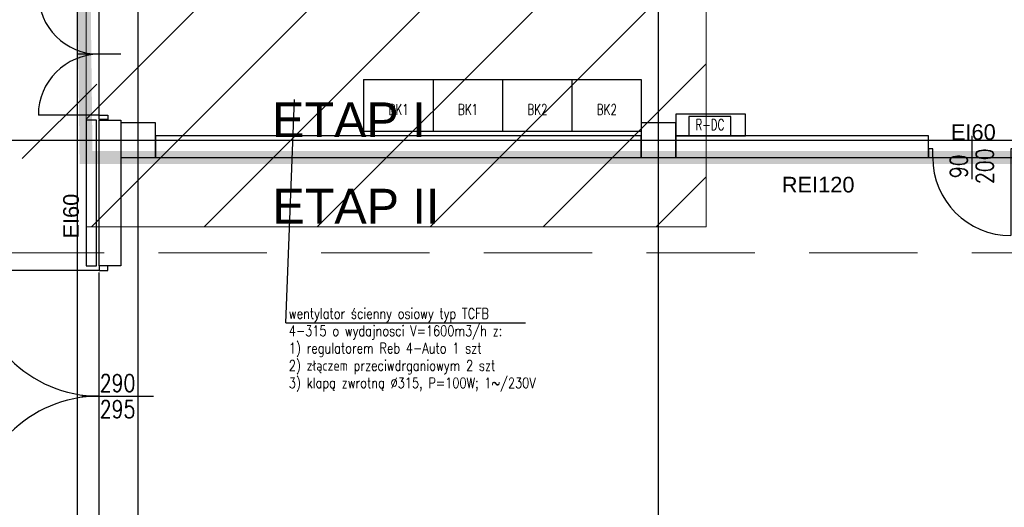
# Model space of a CAD drawing. Header units: centimetres. Extents: x -228435 to 111511, y -89367 to 428125.
# Tile 178 of 219: x -72505 to -61154, y 85869 to 91489. Entities that reach past the tile are written whole.
import ezdxf

# ---------------------------------------------------------------- set-up
doc = ezdxf.new("R2010")
doc.units = ezdxf.units.CM
doc.header["$LTSCALE"] = 50
for name, pattern in [('Balustrady$0$DASHED', [0.75, 0.5, -0.25]), ('DASHDOT2', [12.7, 6.35, -3.175, 0, -3.175]), ('DIVIDE', [31.75, 12.7, -6.35, 0, -6.35, 0, -6.35])]:
    doc.linetypes.add(name, pattern=pattern)
doc.layers.get('0').update_dxf_attribs({"color": 8})
for name, color, linetype in [('ARCH_ETAPOWANIE', 8, 'DIVIDE'), ('ARCH_INFO_ETYK_DRZWI_IST', 8, 'Continuous'), ('ARCH_INFO_ODPORNOŚĆ OGNIOWA', 8, 'Continuous'), ('ARCH_INFO_OPISY', 8, 'Continuous'), ('ARCH_INFO_OSIE_IST', 8, 'DASHDOT2'), ('ARCH_MUROWANE_IST', 8, 'Continuous'), ('ARCH_ŚLUSARKA_DRZWI_IST', 8, 'Continuous'), ('ARCH_ŻELBET_IST', 8, 'Continuous'), ('Osie rzutów$0$ARCH_INFO_OSIE_OPISY_IST', 8, 'Continuous')]:
    doc.layers.add(name, color=color, linetype=linetype)
doc.layers.add('ARCH_WIDOK', color=8, linetype='Continuous', lineweight=13)
doc.layers.add('EL_Rozdzielnice 400V', color=8, linetype='Continuous', lineweight=25)
doc.styles.add('A_simplex_12.5', font='simplex.shx', dxfattribs={"width": 0.7, "height": 12.5})
doc.styles.add('Arial', font='ARIAL.TTF')
doc.styles.add('ROMANS-50-CM', font='romans.shx', dxfattribs={"width": 0.8, "height": 10})

# ---------------------------------------------------------------- blocks, each defined once
blk = doc.blocks.new('DRZWI70+70')
for p, q in [((0, 70), (-70, 70)), ((0, -70), (-70, -70))]:
    blk.add_line(p, q)
at = {"lineweight": -3}
for p, q in [((0, 70), (0, 75)), ((0, 75), (10, 75)), ((10, 70), (0, 70)), ((0, -70), (0, 70)), ((10, 75), (10, 70)), ((25, 0), (-25, 0)), ((0, -75), (0, -70)), ((0, -70), (10, -70)), ((10, -75), (0, -75)), ((10, -70), (10, -75))]:
    blk.add_line(p, q, dxfattribs=at)
for centre, start, end in [((0, 70), 180, 270), ((0, -70), 90, 180)]:
    blk.add_arc(centre, 70, start, end, dxfattribs=at)
blk = doc.blocks.new('DRZWI90')
blk.add_line((-45, 0), (-45, 90))
at = {"lineweight": -3}
for p, q in [((0, -25), (0, 25)), ((45, 0), (-45, 0))]:
    blk.add_line(p, q, dxfattribs=at)
for points in [[(-50, -10), (-45, -10), (-45, 0), (-50, 0)], [(45, -10), (50, -10), (50, 0), (45, 0)]]:
    blk.add_lwpolyline(points, close=True, dxfattribs=at)
blk.add_arc((-45, 0), 90, 0, 90, dxfattribs=at)
blk = doc.blocks.new('Przekształtnik')
at = {"layer": 'EL_Rozdzielnice 400V'}
for p, q in [((9281.8, 17458.1), (9233.5, 17458.1)), ((9233.5, 17458.1), (9233.5, 17435.9)), ((9281.8, 17435.9), (9281.8, 17458.1)), ((9233.5, 17435.9), (9281.8, 17435.9))]:
    blk.add_line(p, q, dxfattribs=at)
blk = doc.blocks.new('R-DC')
at = {"layer": 'EL_Rozdzielnice 400V', "ltscale": 10}
for p, q in [((9216.6, 17402.5), (9216.6, 17377.5)), ((9296.6, 17402.5), (9216.6, 17402.5)), ((9296.6, 17377.5), (9296.6, 17402.5)), ((9216.6, 17377.5), (9296.6, 17377.5))]:
    blk.add_line(p, q, dxfattribs=at)
at = {"layer": 'EL_Rozdzielnice 400V', "style": 'A_simplex_12.5', "width": 0.7}
blk.add_text('R-DC', height=12.5, dxfattribs=at).set_placement((9239.1, 17384))
blk = doc.blocks.new('Osie rzutów')
at = {"layer": 'ARCH_INFO_OSIE_IST', "ltscale": 10}
for p, q in [((4930, 12255), (4930, 15006.6)), ((5000, 12255), (5000, 14934.6)), ((5600, 12255), (5600, 14934.6)), ((4436, 13510), (13655, 13510))]:
    blk.add_line(p, q, dxfattribs=at)

msp = doc.modelspace()

# ---------------------------------------------------------------- hatches: boundary and pattern name
at = {"layer": 'ARCH_WIDOK'}
h = msp.add_hatch(dxfattribs=at)
h.set_pattern_fill('ANSI31', color=256, scale=290, style=0)
h.set_pattern_definition([(45, (-121140, -45000), (-651.0686, 651.0686), [])])
h.paths.add_polyline_path([(-71740, 89100), (-71740, 102700), (-71190, 102700), (-71190, 105100), (-64590, 105100), (-64590, 89100)])

# ---------------------------------------------------------------- linework, layer by layer
at = {"linetype": 'Balustrady$0$DASHED', "lineweight": 20, "ltscale": 50, "elevation": -5670}
msp.add_lwpolyline([(-72793.23015, 103386.995), (-60279.68964, 103386.995), (-60279.68964, 88803.4603), (-72793.23015, 88803.4603)], close=True, dxfattribs=at)
at = {"layer": 'ARCH_ETAPOWANIE', "ltscale": 10, "const_width": 150, "elevation": 630}
msp.add_lwpolyline([(-32748.04041, 102637.86797), (-71890, 102620.1903), (-71740, 89900), (-59190, 89900), (-59190, 71200), (-71590, 71200), (-71590, 58800), (-65060, 58800), (-65060, 57540), (-63050, 57540), (-63050, -5675.91583)], dxfattribs=at)
at = {"layer": 'ARCH_INFO_OPISY'}
for p, q in [((-72477.60992, 89887.15505, -18570), (-71614, 90745.91903, -18570)), ((-69437.5139, 87994.33482, -5670), (-69338.16529, 90568.41903, -18570)), ((-69437.5139, 87994.33482, -5670), (-66674.04791, 87994.33482, 630))]:
    msp.add_line(p, q, dxfattribs=at)
at = {"layer": 'ARCH_MUROWANE_IST', "ltscale": 4}
msp.add_line((-62030, 89900, 630), (-62030, 90150, 630), dxfattribs=at)
at = {"layer": 'ARCH_MUROWANE_IST', "ltscale": 4, "elevation": 630}
for points in [[(-71740, 88650), (-71620, 88650), (-71620, 90330), (-71740, 90330)], [(-70940, 89900), (-65340, 89900), (-65340, 90150), (-70940, 90150)]]:
    msp.add_lwpolyline(points, close=True, dxfattribs=at)
for points in [[(-71340, 89900), (-71340, 88650), (-71590, 88650), (-71590, 90330), (-71340, 90330), (-71340, 90300)], [(-62030, 90150), (-64940, 90150), (-64940, 89900), (-62030, 89900)]]:
    msp.add_lwpolyline(points, dxfattribs=at)
at = {"layer": 'ARCH_WIDOK', "elevation": 630}
msp.add_lwpolyline([(-71740, 89100), (-71740, 102700), (-71190, 102700), (-71190, 105100), (-64590, 105100), (-64590, 89100)], close=True, dxfattribs=at)
at = {"layer": 'ARCH_ŚLUSARKA_DRZWI_IST'}
for p, q in [((-71590, 85700, 630), (-71590, 88575.87404, 630)), ((-71788.93372, 87150, 630), (-70963.31565, 87150, 630))]:
    msp.add_line(p, q, dxfattribs=at)
at = {"layer": 'ARCH_ŚLUSARKA_DRZWI_IST', "elevation": 630}
msp.add_lwpolyline([(-71590, 88600), (-71490, 88600), (-71490, 88650), (-71590, 88650), (-71590, 88600), (-73040, 88600, 0.4142135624), (-73040, 88600), (-73040, 88600), (-73040, 88600), (-73040, 88600), (-73040, 88600)], format="xyb", dxfattribs=at)
at = {"layer": 'ARCH_ŚLUSARKA_DRZWI_IST'}
for centre, start, end in [((-71590, 88600, 630), 180, 270), ((-71590, 85700, 630), 90, 180)]:
    msp.add_arc(centre, 1450, start, end, dxfattribs=at)
at = {"layer": 'ARCH_ŻELBET_IST', "ltscale": 4, "elevation": 630}
for points in [[(-71340, 89900), (-70940, 89900), (-70940, 90300), (-71340, 90300)], [(-65340, 89900), (-64940, 89900), (-64940, 90300), (-65340, 90300)]]:
    msp.add_lwpolyline(points, close=True, dxfattribs=at)
at = {"layer": 'EL_Rozdzielnice 400V'}
for p, q in [((-68540, 90800, 630), (-67740, 90800, 630)), ((-68540, 90800, 630), (-68540, 90200, 630)), ((-67740, 90800, 630), (-67740, 90200, 630)), ((-67740, 90800, 630), (-66940, 90800, 630)), ((-67740, 90800, 630), (-67740, 90200, 630)), ((-66940, 90800, 630), (-66940, 90200, 630)), ((-66940, 90800, 630), (-66140, 90800, 630)), ((-66940, 90800, 630), (-66940, 90200, 630)), ((-66140, 90800, 630), (-66140, 90200, 630)), ((-66140, 90800, 630), (-65340, 90800, 630)), ((-66140, 90800, 630), (-66140, 90200, 630)), ((-65340, 90800, 630), (-65340, 90200, 630)), ((-67740, 90200, 630), (-68540, 90200, 630)), ((-66940, 90200, 630), (-67740, 90200, 630)), ((-66140, 90200, 630), (-66940, 90200, 630)), ((-65340, 90200, 630), (-66140, 90200, 630))]:
    msp.add_line(p, q, dxfattribs=at)

# ---------------------------------------------------------------- block references
at = {"layer": 'ARCH_ŚLUSARKA_DRZWI_IST', "xscale": 10, "yscale": 10, "zscale": 10}
msp.add_blockref('DRZWI70+70', (-71590, 91090, 630), dxfattribs=at)
at = {"layer": 'ARCH_ŚLUSARKA_DRZWI_IST', "xscale": 10, "yscale": 10, "zscale": 10, "rotation": 180}
msp.add_blockref('DRZWI90', (-61530, 89900, 630), dxfattribs=at)
at = {"layer": 'EL_Rozdzielnice 400V', "xscale": 10, "yscale": 10, "zscale": 10}
msp.add_blockref('R-DC', (-157105.76431, -83624.53479, 630), dxfattribs=at)
at = {"layer": 'EL_Rozdzielnice 400V', "xscale": 10, "yscale": 10, "zscale": 10, "rotation": 180}
msp.add_blockref('Przekształtnik', (28026.52158, 264730.63573, 630), dxfattribs=at)
at = {"layer": 'Osie rzutów$0$ARCH_INFO_OSIE_OPISY_IST', "xscale": 10, "yscale": 10, "zscale": 10}
msp.add_blockref('Osie rzutów', (-121140, -45000, 630), dxfattribs=at)

# ---------------------------------------------------------------- texts
at = {"layer": 'ARCH_ETAPOWANIE', "ltscale": 10, "char_height": 400, "width": 2796.2290174, "attachment_point": 1, "style": 'Arial'}
for s, insert in [('ETAP I', (-69594.59643, 90535.36746, 630)), ('ETAP II', (-69591.31336, 89539.76378, 630))]:
    msp.add_mtext(s, dxfattribs=dict(at, insert=insert))
at = {"layer": 'ARCH_INFO_ETYK_DRZWI_IST', "insert": (-61530, 89800, 630), "char_height": 200, "width": 100, "attachment_point": 5, "rotation": 90, "line_spacing_factor": 0.9, "style": 'ROMANS-50-CM'}
msp.add_mtext('90\\P200', dxfattribs=at)
at = {"layer": 'ARCH_INFO_ETYK_DRZWI_IST', "insert": (-71376.84732, 87150, 630), "char_height": 200, "width": 100, "attachment_point": 5, "line_spacing_factor": 0.9, "style": 'ROMANS-50-CM'}
msp.add_mtext('290\\P295', dxfattribs=at)
at = {"layer": 'ARCH_INFO_ODPORNOŚĆ OGNIOWA', "char_height": 180, "width": 533.3252474, "attachment_point": 5, "style": 'Arial'}
for s, insert in [('\\PEI60', (-61511.47055, 90342.15269, 630)), ('\\PREI120', (-63300.63742, 89736.62963, 630))]:
    msp.add_mtext(s, dxfattribs=dict(at, insert=insert))
at = {"layer": 'ARCH_INFO_ODPORNOŚĆ OGNIOWA', "insert": (-72061.88594, 89224.53113, 630), "char_height": 180, "width": 533.3252474, "attachment_point": 5, "rotation": 90, "style": 'Arial'}
msp.add_mtext('\\PEI60', dxfattribs=at)
at = {"layer": 'ARCH_INFO_OPISY', "insert": (-69402.51824, 88162.86867, -12749.81309), "char_height": 120, "width": 3034.3786842, "attachment_point": 1, "style": 'ROMANS-50-CM'}
msp.add_mtext('wentylator ścienny osiowy typ TCFB 4-315 o wydajnosci V=1600m3/h z:\\P1) regulatorem Reb 4-Auto 1 szt\\P2) złączem przeciwdrganiowym 2 szt\\P3) klapą zwrotną %%C315, P=100W; 1~/230V', dxfattribs=at)
at = {"layer": 'EL_Rozdzielnice 400V', "style": 'A_simplex_12.5', "width": 0.7}
for s, p in [('BK1', (-68252.35493, 90392.09966, 630)), ('BK1', (-67452.35493, 90392.09966, 630)), ('BK2', (-66652.35493, 90392.09966, 630)), ('BK2', (-65852.35493, 90392.09966, 630))]:
    msp.add_text(s, height=125, dxfattribs=at).set_placement(p)

doc.saveas('drawing.dxf')
